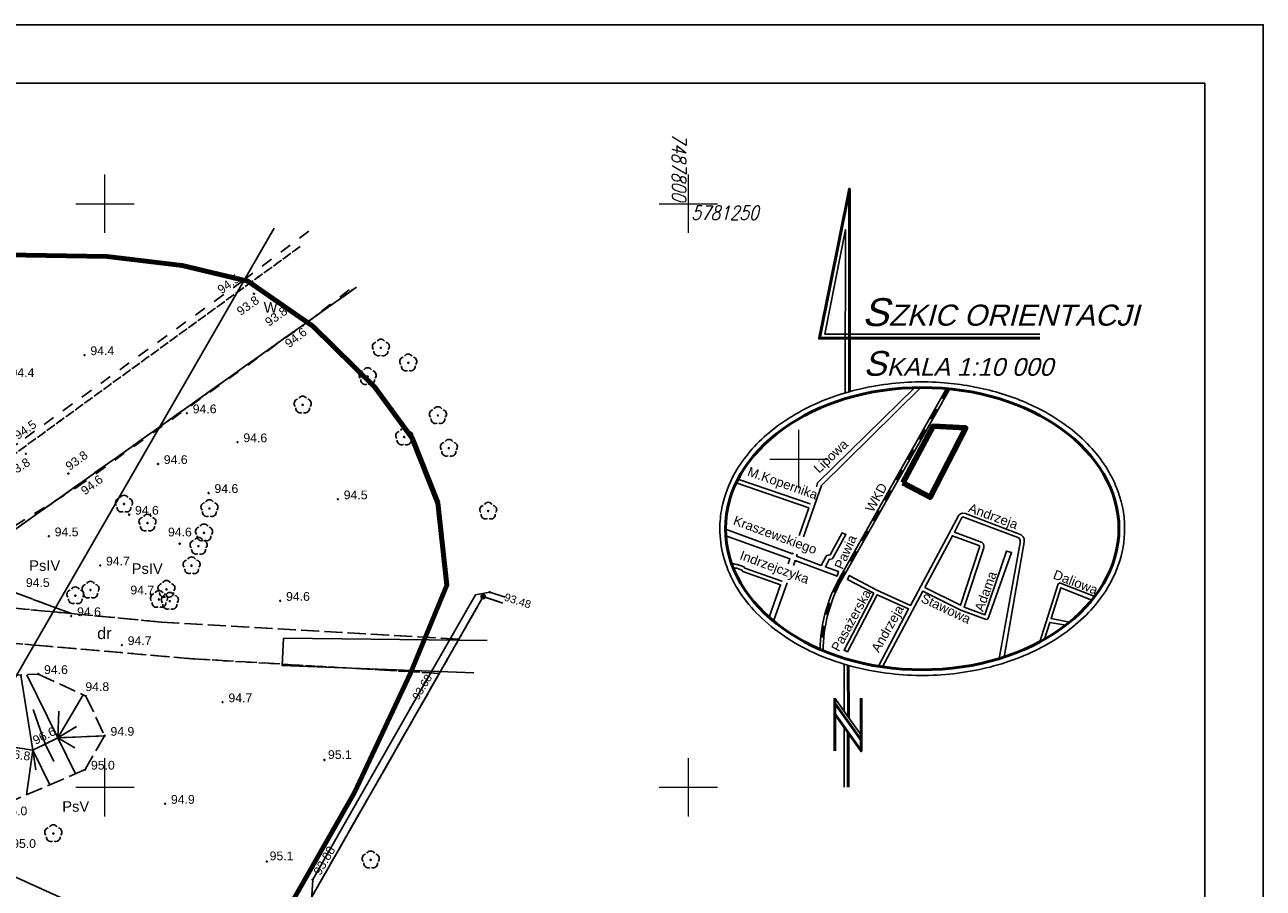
# Model space of a CAD drawing. Extents: x 7487544 to 7487849, y 5781015 to 5781265.
# Tile 13 of 13: x 7487743 to 7487849, y 5781191 to 5781265. Entities that reach past the tile are written whole.
import ezdxf
from ezdxf.enums import TextEntityAlignment as Align

# ---------------------------------------------------------------- set-up
doc = ezdxf.new("R2010")
doc.units = 0
doc.header["$MEASUREMENT"] = 0
for name, pattern in [('4001', [0]), ('4002', [2, 1, -1]), ('4004', [4, 3, -1]), ('4216', [0]), ('4761', [0])]:
    doc.linetypes.add(name, pattern=pattern)
doc.layers.get('0').update_dxf_attribs({"linetype": 'CONTINUOUS'})
for name, color, linetype in [('!ramka', 7, 'CONTINUOUS'), ('1246', 7, 'CONTINUOUS'), ('1422', 104, 'CONTINUOUS'), ('1766', 1, 'CONTINUOUS'), ('1812', 7, 'CONTINUOUS'), ('4002', 250, 'CONTINUOUS'), ('4761', 1, 'CONTINUOUS'), ('5216', 7, 'CONTINUOUS'), ('5220', 82, 'CONTINUOUS'), ('5230', 104, 'CONTINUOUS'), ('5511', 8, 'CONTINUOUS'), ('5852', 8, 'CONTINUOUS'), ('6220', 7, 'CONTINUOUS'), ('6230', 7, 'CONTINUOUS'), ('6761', 7, 'CONTINUOUS'), ('6802', 7, 'CONTINUOUS'), ('ZAKRES_OPRACOWANIA', 82, 'CONTINUOUS')]:
    doc.layers.add(name, color=color, linetype=linetype)
doc.layers.add('kolej', color=250, linetype='CONTINUOUS', lineweight=35)
doc.layers.add('ramka_dobra', color=7, linetype='CONTINUOUS', lineweight=18)
doc.styles.add('KLASY', font='simplex.shx', dxfattribs={"width": 0.8, "oblique": 15.00003, "height": 1.25})
doc.styles.get("Standard").update_dxf_attribs({"font": 'arial.ttf'})

# ---------------------------------------------------------------- blocks, each defined once
blk = doc.blocks.new('1766')
at = {"layer": '1766', "color": 1, "linetype": 'Continuous'}
blk.add_circle((0, 0), 0.09, dxfattribs=at)
blk = doc.blocks.new('1422')
at = {"layer": '1422', "color": 96, "linetype": 'Continuous', "true_color": 0x008000}
blk.add_circle((0, 0), 0.1, dxfattribs=at)
for centre, start, end in [((-0.71, 0.23), 102.5, 221.75), ((0, 0.75), 30.19, 149.77), ((0.71, 0.23), 318.3, 77.49), ((-0.44, -0.61), 174.33, 293.45), ((0.44, -0.61), 246.24, 5.74)]:
    blk.add_arc(centre, 0.75, start, end, dxfattribs=at)
blk = doc.blocks.new('1246')
at = {"linetype": 'Continuous', "true_color": 0xfeffff}
h = blk.add_hatch(color=7, dxfattribs=at)
h.dxf.hatch_style = 1
h.paths.add_polyline_path([(-0.25, 0, 1), (0.25, 0, 1)])
at = {"linetype": 'Continuous', "lineweight": 0}
h = blk.add_hatch(color=0, dxfattribs=at)
edge = h.paths.add_edge_path()
edge.add_arc((0, 0), 0.045, 0, 360)
blk = doc.blocks.new('1812')
at = {"layer": '1812', "color": 7, "linetype": 'Continuous'}
blk.add_circle((0, 0), 0.09, dxfattribs=at)

msp = doc.modelspace()

# ---------------------------------------------------------------- linework, layer by layer
at = {"layer": '!ramka', "lineweight": 9}
msp.add_lwpolyline([(7487820.16, 5781210.07), (7487820.65, 5781210.19), (7487820.68, 5781210.07)], dxfattribs=at)
at = {"layer": '!ramka', "color": 7, "linetype": '4001', "lineweight": 50}
for points in [[(7487813.8, 5781233.9, 0), (7487813.8, 5781251.26, 0), (7487811.23, 5781238.47, 0), (7487830.11, 5781238.47, 0)], [(7487813.69, 5781210.45, 0), (7487813.71, 5781206.02, 0)], [(7487812.55, 5781203.12, 0), (7487812.55, 5781207.65, 0)], [(7487814.8, 5781203.12, 0), (7487814.8, 5781207.65, 0)], [(7487812.55, 5781206.29, 0), (7487814.8, 5781203.12, 0), (7487814.8, 5781204.04, 0), (7487812.55, 5781207.21, 0), (7487812.55, 5781206.29, 0)], [(7487813.68, 5781204.69, 0), (7487813.68, 5781200.02, 0)]]:
    msp.add_polyline3d(points, dxfattribs=at)
at = {"layer": '!ramka', "color": 7, "linetype": 'Continuous'}
for points in [[(7487813.44, 5781233.79, 0), (7487813.46, 5781247.78, 0), (7487811.68, 5781238.83, 0), (7487830.11, 5781238.83, 0)], [(7487813.33, 5781210.56, 0), (7487813.33, 5781206.56, 0)], [(7487812.55, 5781207.65, 0), (7487814.8, 5781204.48, 0)], [(7487813.33, 5781205.17, 0), (7487813.33, 5781200.02, 0)]]:
    msp.add_polyline3d(points, dxfattribs=at)
at = {"layer": '!ramka', "color": 7, "linetype": '4001', "lineweight": 50}
msp.add_ellipse((7487820.03, 5781222.16), major_axis=(-16.86, 0), ratio=0.717286, dxfattribs=at)
at = {"layer": '!ramka', "color": 7, "linetype": 'Continuous'}
msp.add_open_spline([(7487802.69, 5781222.16), (7487802.69, 5781221.36), (7487802.8, 5781220.57), (7487803.41, 5781218.23), (7487804.23, 5781216.74), (7487806.55, 5781214.09), (7487808.05, 5781212.93), (7487811.51, 5781211.09), (7487813.48, 5781210.41), (7487817.42, 5781209.65), (7487819.37, 5781209.52), (7487823.21, 5781209.72), (7487825.09, 5781210.05), (7487828.6, 5781211.13), (7487830.24, 5781211.89), (7487833.09, 5781213.75), (7487834.3, 5781214.86), (7487835.93, 5781217.01), (7487836.47, 5781218), (7487837.19, 5781220.05), (7487837.38, 5781221.11), (7487837.38, 5781223.42), (7487837.11, 5781224.67), (7487836.07, 5781227.15), (7487835.24, 5781228.36), (7487833.11, 5781230.54), (7487831.81, 5781231.49), (7487829.11, 5781232.94), (7487827.76, 5781233.48), (7487824.92, 5781234.28), (7487823.43, 5781234.54), (7487820.07, 5781234.81), (7487818.2, 5781234.74), (7487814.56, 5781234.17), (7487812.78, 5781233.67), (7487809.58, 5781232.29), (7487808.15, 5781231.42), (7487805.72, 5781229.4), (7487804.73, 5781228.24), (7487803.46, 5781226.01), (7487803.07, 5781224.98), (7487802.75, 5781223.35), (7487802.69, 5781222.75), (7487802.69, 5781222.16)], degree=3, knots=[0, 0, 0, 0, 0.186769, 0.186769, 0.560306, 0.560306, 0.933844, 0.933844, 1.307381, 1.307381, 1.644468, 1.644468, 1.977461, 1.977461, 2.310454, 2.310454, 2.643447, 2.643447, 2.892866, 2.892866, 3.142284, 3.142284, 3.436688, 3.436688, 3.754243, 3.754243, 4.071798, 4.071798, 4.337383, 4.337383, 4.602968, 4.602968, 4.925426, 4.925426, 5.25302, 5.25302, 5.573414, 5.573414, 5.893809, 5.893809, 6.143844, 6.143844, 6.283185, 6.283185, 6.283185, 6.283185], dxfattribs=at)
for p, q in [((7487830.1, 5781212.46), (7487831.69, 5781217.44)), ((7487831.69, 5781217.44), (7487831.81, 5781217.5)), ((7487831.81, 5781217.5), (7487831.87, 5781217.48)), ((7487831.87, 5781217.48), (7487834.83, 5781216.35))]:
    msp.add_line(p, q)
for points in [[(7487544.26, 5781015.33), (7487849.26, 5781015.33), (7487849.26, 5781265.33), (7487544.26, 5781265.33)], [(7487549.26, 5781020.33), (7487844.26, 5781020.33), (7487844.26, 5781260.33), (7487549.26, 5781260.33)]]:
    msp.add_lwpolyline(points, close=True)
at = {"linetype": 'Continuous', "lineweight": 18, "ltscale": 0.5}
for points in [[(7487750, 5781247.5), (7487750, 5781250), (7487750, 5781252.5)], [(7487800, 5781247.5), (7487800, 5781250), (7487800, 5781252.5)], [(7487747.5, 5781250), (7487750, 5781250), (7487752.5, 5781250)], [(7487797.5, 5781250), (7487800, 5781250), (7487802.5, 5781250)], [(7487809.47, 5781225.63), (7487809.47, 5781228.13), (7487809.47, 5781230.63)], [(7487806.97, 5781228.13), (7487809.47, 5781228.13), (7487811.97, 5781228.13)], [(7487750, 5781197.5), (7487750, 5781200), (7487750, 5781202.5)], [(7487800, 5781197.5), (7487800, 5781200), (7487800, 5781202.5)], [(7487747.5, 5781200), (7487750, 5781200), (7487752.5, 5781200)], [(7487797.5, 5781200), (7487800, 5781200), (7487802.5, 5781200)]]:
    msp.add_lwpolyline(points, dxfattribs=at)
for points in [[(7487809.85, 5781221.45), (7487811.4, 5781225.85), (7487819.91, 5781234.25)], [(7487810.96, 5781225.76), (7487811.07, 5781226.08), (7487819.39, 5781234.25)], [(7487804.24, 5781226.4), (7487810.43, 5781224.28), (7487810.43, 5781224.3)], [(7487809.48, 5781221.59), (7487810.31, 5781223.96), (7487804.09, 5781226.09)], [(7487816.28, 5781210.37), (7487818.87, 5781215.29), (7487816.18, 5781216.5), (7487813.62, 5781211.62), (7487813.33, 5781211.76), (7487815.88, 5781216.63), (7487813.63, 5781217.82), (7487813.78, 5781218.14), (7487816.15, 5781216.88), (7487819.04, 5781215.58), (7487823.16, 5781223.32), (7487823.3, 5781223.44), (7487823.47, 5781223.49), (7487823.74, 5781223.45), (7487828.5, 5781221.63), (7487828.68, 5781221.46), (7487828.78, 5781221.28), (7487828.76, 5781221), (7487827.06, 5781211.16)], [(7487816.62, 5781210.32), (7487820.09, 5781216.81), (7487823.33, 5781215.17), (7487825.51, 5781214.37), (7487825.64, 5781214.41), (7487825.71, 5781214.54), (7487827.69, 5781220.13), (7487827.26, 5781220.24), (7487825.41, 5781214.77), (7487823.62, 5781215.45), (7487825.3, 5781220.53), (7487825.32, 5781220.69), (7487825.27, 5781220.85), (7487825.18, 5781220.98), (7487822.81, 5781221.86), (7487823.39, 5781223.07), (7487823.47, 5781223.15), (7487823.58, 5781223.15), (7487823.73, 5781223.08), (7487828.3, 5781221.37), (7487828.38, 5781221.3), (7487828.44, 5781221.15), (7487828.42, 5781220.94), (7487826.63, 5781211.03)], [(7487803.17, 5781222.11), (7487808.93, 5781220.01), (7487808.97, 5781220.1)], [(7487808.55, 5781219.16), (7487808.7, 5781219.58), (7487803.19, 5781221.55)], [(7487808.99, 5781219), (7487809.14, 5781219.43), (7487812.74, 5781218.1), (7487812.85, 5781218.48), (7487811.73, 5781218.88), (7487812.05, 5781219.53), (7487812.32, 5781219.59), (7487812.4, 5781219.68), (7487813.49, 5781221.65), (7487813.17, 5781221.8), (7487812.15, 5781219.92), (7487811.96, 5781219.89), (7487811.85, 5781219.87), (7487811.76, 5781219.76), (7487811.38, 5781219.01), (7487809.27, 5781219.81), (7487809.33, 5781219.97)], [(7487820.27, 5781217.13), (7487823.3, 5781215.6), (7487824.94, 5781220.58), (7487824.94, 5781220.68), (7487824.87, 5781220.73), (7487822.63, 5781221.55), (7487820.27, 5781217.13)], [(7487803.68, 5781219.2), (7487804.1, 5781219.08), (7487804.21, 5781219.09), (7487804.75, 5781218.89), (7487804.82, 5781218.79), (7487808, 5781217.66), (7487808.01, 5781217.68)], [(7487806.91, 5781214.57), (7487807.89, 5781217.36), (7487804.65, 5781218.5), (7487804.58, 5781218.62), (7487804.14, 5781218.77), (7487804.03, 5781218.77), (7487803.82, 5781218.84)], [(7487807.3, 5781214.23), (7487808.46, 5781217.52)], [(7487832.66, 5781214.14), (7487831.08, 5781214.46), (7487831.91, 5781217.1), (7487834.58, 5781216.05)], [(7487830.52, 5781212.69), (7487830.98, 5781214.13), (7487832.33, 5781213.89)]]:
    msp.add_lwpolyline(points)
for points in [[(7487822.12, 5781234.16), (7487812.79, 5781217.66, 0.118761), (7487811.29, 5781211.82, 0.118761)], [(7487822.39, 5781234.14), (7487813.01, 5781217.54, 0.120755), (7487811.54, 5781211.71, 0.120755)]]:
    msp.add_lwpolyline(points, format="xyb")
at = {"linetype": '4002', "lineweight": 50}
msp.add_lwpolyline([(7487822.26, 5781234.15), (7487812.9, 5781217.6, 0.119758), (7487811.42, 5781211.76, 0.119758)], format="xyb", dxfattribs=at)
at = {"color": 116, "lineweight": 100, "true_color": 0x136734}
msp.add_lwpolyline([(7487818.36, 5781226.1), (7487820.71, 5781224.85), (7487823.77, 5781230.8), (7487820.97, 5781230.93), (7487818.36, 5781226.1)], dxfattribs=at)
at = {"layer": '4002', "color": 250, "linetype": '4002'}
msp.add_polyline3d([(7487767.47, 5781247.64, 0), (7487761.8, 5781243.39, 0), (7487742.53, 5781229.47, 0), (7487734.2, 5781224.52, 0), (7487728.67, 5781221.92, 0), (7487715.66, 5781219.28, 0), (7487702.79, 5781216.57, 0), (7487703.31, 5781215.61, 0), (7487703.93, 5781211.05, 0), (7487704.21, 5781210.56, 0), (7487715.59, 5781212.4, 0), (7487728.68, 5781215.46, 0), (7487735.47, 5781218.19, 0), (7487747.59, 5781225.71, 0), (7487766.96, 5781239.57, 0), (7487771.49, 5781243.05, 0)], dxfattribs=at)
at = {"layer": '4761', "color": 1, "linetype": '4761'}
msp.add_lwpolyline([(7487784.3, 5781216.3), (7487782.97, 5781216.72), (7487781.74, 5781216.49), (7487776.2, 5781206.85), (7487767.8, 5781192.1), (7487767.71, 5781190.25), (7487768.22, 5781189.25)], dxfattribs=at)
at = {"layer": '5216', "color": 7, "linetype": '4216'}
for points in [[(7487764.5, 5781247.9), (7487714.69, 5781161.49), (7487712.48, 5781162.76), (7487652.99, 5781059.7), (7487651.02, 5781060.84), (7487606.7, 5781086.33), (7487596.48, 5781092.21), (7487590.35, 5781095.73), (7487587.4, 5781097.42), (7487667.23, 5781230.64), (7487679.81, 5781251.64)], [(7487784.08, 5781215.78), (7487782.41, 5781216.34), (7487737.05, 5781136.9), (7487709.92, 5781151.43), (7487709.14, 5781151.85), (7487714.69, 5781161.49), (7487764.5, 5781247.9)], [(7487693.73, 5781053.58), (7487690.51, 5781055.43), (7487737.05, 5781136.9), (7487782.41, 5781216.34), (7487784.08, 5781215.78)]]:
    msp.add_lwpolyline(points, dxfattribs=at)
at = {"layer": '5220', "color": 96, "linetype": '4004', "ltscale": 0.5, "true_color": 0x008000}
for points in [[(7487784.08, 5781215.78), (7487782.41, 5781216.34), (7487780.33, 5781212.7), (7487754.82, 5781214.16), (7487747.12, 5781214.89), (7487736.78, 5781218.72), (7487738.22, 5781219.2), (7487771.54, 5781242.85)], [(7487771.54, 5781242.85), (7487738.22, 5781219.2)], [(7487747.12, 5781214.89), (7487737.07, 5781215.84), (7487708.06, 5781210.21), (7487693.71, 5781209.09), (7487688.86, 5781208.69), (7487703.78, 5781211.19), (7487707.23, 5781210.38), (7487719.63, 5781213.06), (7487736.78, 5781218.72), (7487747.12, 5781214.89)], [(7487763.28, 5781182.84), (7487716.91, 5781203.79), (7487682.13, 5781188.1), (7487689.31, 5781201.57), (7487694.25, 5781204.2), (7487725.37, 5781210.61), (7487737.15, 5781212.77), (7487743.95, 5781212.19), (7487757.51, 5781211.01), (7487778.65, 5781209.76), (7487763.28, 5781182.84)], [(7487737.05, 5781136.9), (7487718.6, 5781104.61), (7487690.64, 5781118.05), (7487709.92, 5781151.43), (7487709.14, 5781151.85), (7487714.69, 5781161.49), (7487712.48, 5781162.76), (7487689.76, 5781123.41), (7487677.85, 5781180.13), (7487678.23, 5781180.76), (7487682.13, 5781188.1), (7487716.91, 5781203.79), (7487763.28, 5781182.84), (7487737.05, 5781136.9)]]:
    msp.add_lwpolyline(points, dxfattribs=at)
at = {"layer": '5230', "color": 104, "linetype": '4002', "ltscale": 0.5}
for points in [[(7487771.54, 5781242.85), (7487738.22, 5781219.2), (7487736.78, 5781218.72), (7487719.63, 5781213.06), (7487707.23, 5781210.38), (7487703.78, 5781211.19), (7487688.86, 5781208.69), (7487679.35, 5781207.64), (7487661.78, 5781214.19), (7487658.18, 5781215.55), (7487659.05, 5781216.99), (7487662.81, 5781216.01), (7487666.7, 5781214.94), (7487674.02, 5781212.42), (7487680.86, 5781210.53), (7487688.79, 5781212.35), (7487703.28, 5781215.14), (7487723.8, 5781220.45), (7487732.94, 5781223.09), (7487739.35, 5781226.45), (7487766.74, 5781246.34)], [(7487766.74, 5781246.34), (7487739.35, 5781226.45), (7487732.94, 5781223.09), (7487723.8, 5781220.45), (7487703.28, 5781215.14), (7487688.79, 5781212.35)], [(7487784.08, 5781215.78), (7487782.41, 5781216.34), (7487780.33, 5781212.7), (7487754.82, 5781214.16), (7487747.12, 5781214.89), (7487737.07, 5781215.84), (7487708.06, 5781210.21), (7487693.71, 5781209.09), (7487688.86, 5781208.69), (7487703.78, 5781211.19), (7487707.23, 5781210.38), (7487719.63, 5781213.06), (7487736.78, 5781218.72), (7487738.22, 5781219.2), (7487771.54, 5781242.85)], [(7487693.73, 5781053.58), (7487690.51, 5781055.43), (7487700.27, 5781072.5), (7487718.6, 5781104.61), (7487737.05, 5781136.9), (7487763.28, 5781182.84), (7487778.65, 5781209.76), (7487780.33, 5781212.7), (7487782.41, 5781216.34), (7487784.08, 5781215.78)], [(7487737.07, 5781215.84), (7487747.12, 5781214.89), (7487754.82, 5781214.16), (7487780.33, 5781212.7), (7487778.65, 5781209.76), (7487757.51, 5781211.01), (7487743.95, 5781212.19), (7487737.15, 5781212.77)], [(7487737.15, 5781212.77), (7487743.95, 5781212.19)], [(7487743.95, 5781212.19), (7487757.51, 5781211.01), (7487778.65, 5781209.76), (7487763.28, 5781182.84), (7487737.05, 5781136.9)]]:
    msp.add_lwpolyline(points, dxfattribs=at)
at = {"layer": '5511', "color": 8, "linetype": 'Continuous'}
msp.add_lwpolyline([(7487781.6, 5781209.81), (7487765.17, 5781210.44), (7487765.31, 5781212.77), (7487782.75, 5781212.57)], dxfattribs=at)
at = {"layer": '5852', "color": 7, "linetype": '4001'}
for p, q in [((7487743.81, 5781203.19), (7487742.79, 5781209.62)), ((7487743.81, 5781203.19), (7487742.79, 5781209.62)), ((7487745.96, 5781204.24), (7487743.31, 5781209.65)), ((7487745.96, 5781204.24), (7487743.31, 5781209.65)), ((7487745.96, 5781204.24), (7487748.14, 5781207.92)), ((7487745.96, 5781204.24), (7487748.14, 5781207.92)), ((7487744.88, 5781203.72), (7487743.84, 5781206.67)), ((7487744.88, 5781203.72), (7487743.84, 5781206.67)), ((7487745.96, 5781204.24), (7487746.05, 5781206.54)), ((7487745.96, 5781204.24), (7487746.05, 5781206.54)), ((7487745.96, 5781204.24), (7487747.55, 5781205.2)), ((7487745.96, 5781204.24), (7487747.55, 5781205.2)), ((7487745.96, 5781204.24), (7487747.47, 5781201.16)), ((7487745.96, 5781204.24), (7487747.42, 5781203.38)), ((7487745.96, 5781204.24), (7487747.47, 5781201.16)), ((7487745.96, 5781204.24), (7487747.42, 5781203.38)), ((7487743.81, 5781203.19), (7487743.27, 5781199.36)), ((7487743.81, 5781203.19), (7487743.27, 5781199.36)), ((7487743.81, 5781203.19), (7487744.08, 5781201.51)), ((7487743.81, 5781203.19), (7487745.27, 5781200.21)), ((7487743.81, 5781203.19), (7487744.08, 5781201.51)), ((7487743.81, 5781203.19), (7487745.27, 5781200.21)), ((7487744.88, 5781203.72), (7487745.63, 5781202.2)), ((7487744.88, 5781203.72), (7487745.63, 5781202.2))]:
    msp.add_line(p, q, dxfattribs=at)
at = {"layer": '5852', "color": 7, "linetype": '4004', "ltscale": 0.5}
for points in [[(7487736.68, 5781206.88), (7487739.37, 5781209.42), (7487744.28, 5781209.71), (7487748.36, 5781207.82), (7487749.97, 5781204.42), (7487745.96, 5781204.24), (7487743.81, 5781203.19), (7487741.62, 5781203.5), (7487739.7, 5781204.74), (7487731.53, 5781205.57)], [(7487741.09, 5781198.42), (7487737.23, 5781201.17), (7487731.53, 5781205.57), (7487739.7, 5781204.74), (7487741.62, 5781203.5), (7487743.81, 5781203.19), (7487745.96, 5781204.24), (7487749.97, 5781204.42), (7487748.3, 5781201.52)]]:
    msp.add_lwpolyline(points, close=True, dxfattribs=at)
at = {"layer": 'ZAKRES_OPRACOWANIA', "color": 96, "linetype": 'Continuous', "lineweight": 80, "true_color": 0x008000, "flags": 128}
msp.add_lwpolyline([(7487661.28, 5781246.95), (7487750.18, 5781245.48), (7487756.6, 5781244.71), (7487762.24, 5781243.38), (7487767.8, 5781239.52), (7487773.13, 5781234.29), (7487776.33, 5781229.91), (7487778.53, 5781224.37), (7487779.3, 5781217.31), (7487776.17, 5781209.77), (7487771.39, 5781199.55), (7487766.87, 5781191.65), (7487682.04, 5781043.19)], dxfattribs=at)

# ---------------------------------------------------------------- block references
at = {"layer": '1246', "color": 7}
msp.add_blockref('1246', (7487782.41, 5781216.34), dxfattribs=at)
at = {"layer": '1422', "color": 104, "xscale": 0.5, "yscale": 0.5}
for p in [(7487773.64, 5781237.65), (7487775.99, 5781236.37), (7487772.51, 5781235.2), (7487766.94, 5781232.77), (7487778.53, 5781231.86), (7487775.64, 5781230.02), (7487779.47, 5781229.06), (7487751.63, 5781224.27), (7487758.95, 5781223.89), (7487782.84, 5781223.67), (7487753.64, 5781222.65), (7487758.49, 5781221.81), (7487758.02, 5781220.66), (7487757.42, 5781218.99), (7487747.46, 5781216.42), (7487748.76, 5781216.9), (7487754.63, 5781216.1), (7487755.27, 5781216.97), (7487755.56, 5781215.95), (7487745.57, 5781196.04), (7487772.77, 5781193.79)]:
    msp.add_blockref('1422', p, dxfattribs=at)
at = {"layer": '1766', "color": 1, "xscale": 0.5, "yscale": 0.5}
for p in [(7487782.97, 5781216.72), (7487776.2, 5781206.85), (7487767.8, 5781192.1)]:
    msp.add_blockref('1766', p, dxfattribs=at)
at = {"layer": '1812', "color": 7, "xscale": 0.5, "yscale": 0.5}
for p in [(7487761.8, 5781243.39), (7487762.77, 5781242.29), (7487765.94, 5781240.67), (7487766.96, 5781239.57), (7487748.25, 5781237.03), (7487757.02, 5781232.05), (7487761.36, 5781229.57), (7487743.22, 5781228.58), (7487754.54, 5781227.7), (7487746.86, 5781226.88), (7487747.59, 5781225.71), (7487758.88, 5781225.22), (7487769.96, 5781224.68), (7487752.07, 5781223.36), (7487745.19, 5781221.51), (7487756.4, 5781220.88), (7487749.59, 5781219.01), (7487753.93, 5781216.53), (7487765.02, 5781215.98), (7487747.11, 5781214.67), (7487751.45, 5781212.19), (7487744.28, 5781209.71), (7487748.36, 5781207.82), (7487760.08, 5781207.29), (7487745.96, 5781204.24), (7487749.97, 5781204.42), (7487768.8, 5781202.34), (7487748.3, 5781201.52), (7487755.15, 5781198.59), (7487763.86, 5781193.64)]:
    msp.add_blockref('1812', p, dxfattribs=at)

# ---------------------------------------------------------------- texts
at = {"layer": '!ramka', "color": 7, "oblique": 15}
msp.add_text('S', height=2.41, rotation=358.3435, dxfattribs=at).set_placement((7487814.87, 5781239.55))
for s, height, p in [('ZKIC ORIENTACJI', 1.8066, (7487817.15, 5781239.55)), ('S', 2.12, (7487814.99, 5781235.26)), ('KALA 1:10 000', 1.5176, (7487816.99, 5781235.26))]:
    msp.add_text(s, height=height, dxfattribs=at).set_placement(p)
at = {"layer": '6220', "color": 96, "true_color": 0x008000}
for s, p in [('PsIV', (7487743.51, 5781218.55)), ('PsIV', (7487752.29, 5781218.29)), ('PsV', (7487746.34, 5781197.91))]:
    msp.add_text(s, height=0.9, dxfattribs=at).set_placement(p)
at = {"layer": '6230', "color": 96, "true_color": 0x008000}
for s, height, p in [('W', 0.9, (7487763.6, 5781240.67)), ('dr', 1, (7487749.33, 5781212.7))]:
    msp.add_text(s, height=height, dxfattribs=at).set_placement(p)
at = {"layer": '6761', "color": 1}
for s, height, rotation, p in [('93.48', 0.67, 342.258, (7487784.15, 5781216.02)), ('93.68', 0.67, 58.5966, (7487776.85, 5781207.42)), ('93.88', 0.75, 60, (7487768.46, 5781192.4))]:
    msp.add_text(s, height=height, rotation=rotation, dxfattribs=at).set_placement(p)
at = {"layer": '6802', "color": 7}
for s, rotation, p in [('94.5', 35.8382, (7487759.98, 5781242.23)), ('93.8', 35.4258, (7487761.63, 5781240.38)), ('93.8', 35.484, (7487764.05, 5781239.45)), ('94.6', 38.0072, (7487765.78, 5781237.61)), ('94.5', 34.9194, (7487742.54, 5781229.75)), ('93.8', 35.9251, (7487746.96, 5781227.1)), ('93.8', 31.7282, (7487741.93, 5781226.57)), ('94.6', 37.2488, (7487748.29, 5781225)), ('96.6', 26.8915, (7487744.05, 5781203.63)), ('96.8', -7.1805, (7487741.53, 5781202.54))]:
    msp.add_text(s, height=0.75, rotation=rotation, dxfattribs=at).set_placement(p)
for s, p in [('94.4', (7487748.75, 5781237.03)), ('94.4', (7487741.91, 5781235.16)), ('94.6', (7487757.52, 5781232.05)), ('94.6', (7487761.86, 5781229.57)), ('94.6', (7487755.04, 5781227.7)), ('94.6', (7487759.38, 5781225.22)), ('94.5', (7487770.46, 5781224.68)), ('94.6', (7487752.57, 5781223.36)), ('94.5', (7487745.69, 5781221.51)), ('94.6', (7487755.4, 5781221.5)), ('94.7', (7487750.09, 5781219.01)), ('94.5', (7487743.22, 5781217.17)), ('94.7', (7487752.18, 5781216.53)), ('94.6', (7487765.52, 5781215.98)), ('94.6', (7487747.61, 5781214.67)), ('94.7', (7487751.95, 5781212.19)), ('94.6', (7487744.78, 5781209.71)), ('94.8', (7487748.32, 5781208.25)), ('94.7', (7487760.58, 5781207.29)), ('94.9', (7487750.47, 5781204.42)), ('95.1', (7487769.11, 5781202.43)), ('95.0', (7487748.8, 5781201.52)), ('94.9', (7487755.65, 5781198.59)), ('95.0', (7487741.3, 5781197.6)), ('95.0', (7487742.05, 5781194.81)), ('95.1', (7487764.11, 5781193.75))]:
    msp.add_text(s, height=0.75, dxfattribs=at).set_placement(p)
at = {"layer": 'kolej', "color": 7, "linetype": 'Continuous', "lineweight": 13, "char_height": 0.8, "attachment_point": 1}
for s, insert, rotation in [('\\pi-2.4,l3.2,t3.2;Lipowa', (7487810.06, 5781226.89), 43.5545), ('\\pi-2.4,l3.2,t3.2;M.Kopernika', (7487804.5, 5781227.75), 340.6142), ('\\pi-2.4,l3.2,t3.2;WKD', (7487814.73, 5781223.19), 60.9817), ('\\pi-2.4,l3.2,t3.2;Andrzeja', (7487823.43, 5781224.64), 339.958), ('\\pi-2.4,l3.2,t3.2;Kraszewskiego', (7487803.29, 5781223.57), 339.8848), ('\\pi-2.4,l3.2,t3.2;Pawia', (7487812.15, 5781218.2), 66.0086), ('\\pi-2.4,l3.2,t3.2;Indrzejczyka', (7487803.85, 5781220.59), 339.8848), ('\\pi-2.4,l3.2,t3.2;Adama', (7487824.22, 5781214.51), 70.1916), ('\\pi-2.4,l3.2,t3.2;Daliowa', (7487830.72, 5781218.95), 338.9563), ('\\pi-2.4,l3.2,t3.2;Pasażerska', (7487811.81, 5781211.24), 61.3125), ('\\pi-2.4,l3.2,t3.2;Stawowa', (7487819.46, 5781216.98), 334.9061), ('\\pi-2.4,l3.2,t3.2;Andrzeja', (7487815.22, 5781211.18), 60.3846)]:
    msp.add_mtext_dynamic_manual_height_columns(s, width=26.3012, gutter_width=12.5, heights=[0], dxfattribs=dict(at, insert=insert, rotation=rotation))
at = {"layer": 'ramka_dobra', "color": 18, "linetype": 'Continuous', "true_color": 0x000000, "style": 'KLASY', "oblique": 15, "width": 0.8}
msp.add_text('7487800 ', height=1.2, rotation=270.0081, dxfattribs=at).set_placement((7487799.2, 5781252.81), align=Align.MIDDLE_CENTER)
msp.add_text('5781250', height=1.2, dxfattribs=at).set_placement((7487803.13, 5781249.22), align=Align.MIDDLE_CENTER)

doc.saveas('drawing.dxf')
